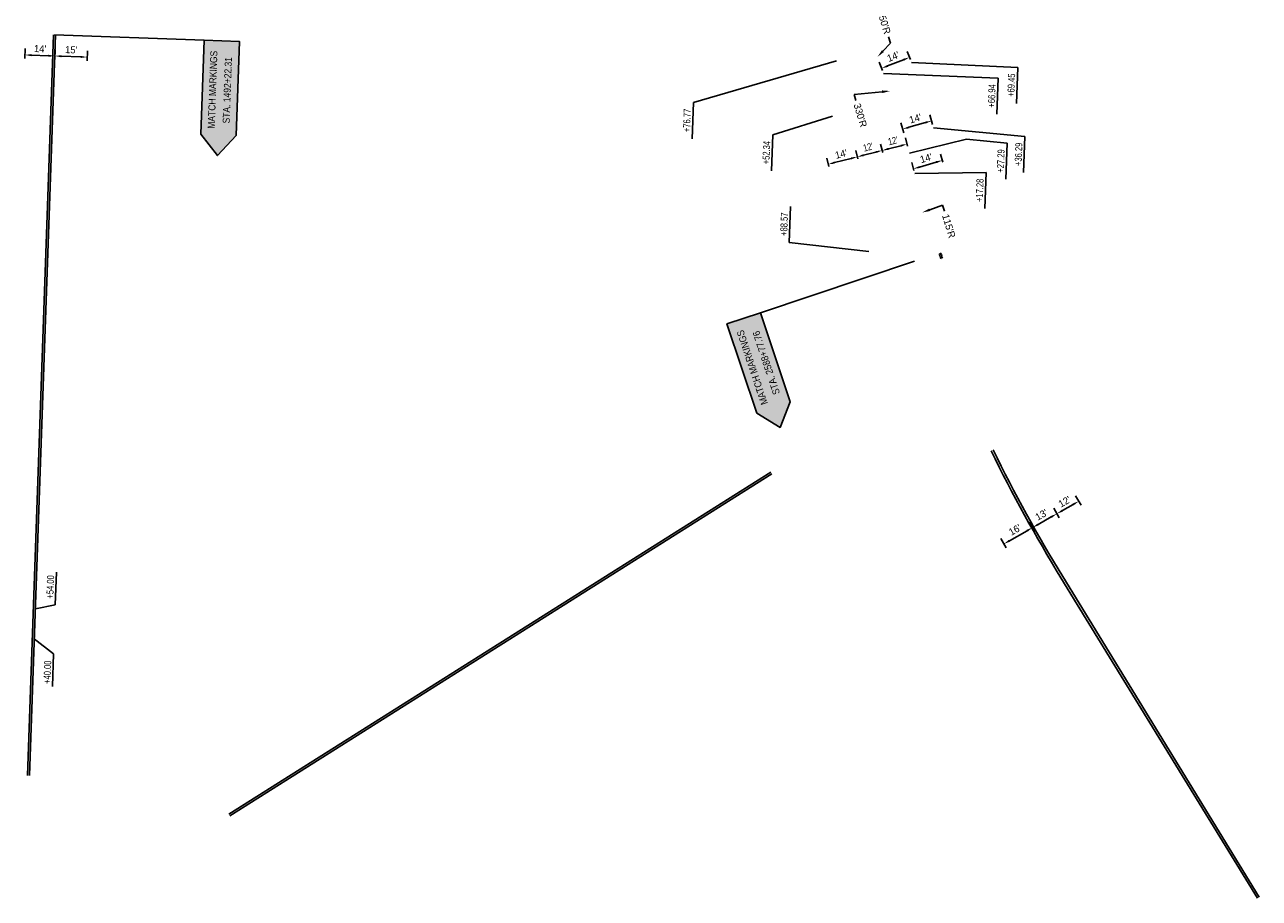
# Model space of a CAD drawing. Header units: feet. Extents: x 161304 to 161962, y 288365 to 289764.
# Tile 1 of 5: x 161385 to 161962, y 288365 to 288773. Entities that reach past the tile are written whole.
import ezdxf
from ezdxf import colors
from ezdxf.entities.mleader import LeaderData, LeaderLine
from ezdxf.math import Vec2, Vec3

# ---------------------------------------------------------------- set-up
doc = ezdxf.new("R2010")
doc.units = ezdxf.units.FT
doc.header["$MEASUREMENT"] = 0
doc.layers.add('PM_P_Text', color=3, linetype='Continuous')
doc.layers.add('PM_X_Edge_Line', color=51, linetype='Continuous')
doc.styles.add('Slanted-Normal', font='font31.shx', dxfattribs={"height": 0.1})
doc.styles.get("Standard").update_dxf_attribs({"font": 'font31.shx'})
doc.dimstyles.new('COEC', dxfattribs={"dimscale": 13.9, "dimtxt": 0.18, "dimasz": 0.18, "dimexe": 0.18, "dimexo": 0.0625, "dimgap": 0.09, "dimtad": 1, "dimzin": 0, "dimdsep": 46, "dimtxsty": 'Standard', "dimcen": 0.09, "dimclrd": 256, "dimclre": 256, "dimclrt": 256, "dimaunit": 1, "dimadec": 4, "dimazin": 0, "dimtfac": 1, "dimtofl": 0, "dimtmove": 0, "dimatfit": 3, "dimfxl": 1, "dimtolj": 1, "dimtzin": 0, "dimlwd": -1, "dimlwe": -1, "dimarcsym": 0})

# ---------------------------------------------------------------- blocks, each defined once
blk = doc.blocks.new('*D1141')
at = {"layer": 'Defpoints', "color": 0, "transparency": 16777216}
for p in [(161855.63, 288538.08), (161857.45, 288534.9), (161843.99, 288527.24)]:
    blk.add_point(p, dxfattribs=at)
at = {"layer": 'PM_P_Text', "transparency": 16777216}
for p, q in [((161856.7, 288536.2), (161854.15, 288540.69)), ((161844.79, 288531.91), (161853.03, 288536.6)), ((161843.25, 288528.55), (161840.7, 288533.03))]:
    blk.add_line(p, q, dxfattribs=at)
for points in [[(161852.78, 288537.03), (161853.27, 288536.16), (161855.63, 288538.08)], [(161844.54, 288532.34), (161845.04, 288531.47), (161842.18, 288530.42)]]:
    blk.add_solid(points, dxfattribs=at)
at = {"layer": 'PM_P_Text', "transparency": 16777216, "insert": (161847.35, 288536.99), "char_height": 3.3, "attachment_point": 5, "rotation": 29.65438}
blk.add_mtext("\\A1;16'", dxfattribs=at)
blk = doc.blocks.new('*D1142')
at = {"layer": 'Defpoints', "color": 0, "transparency": 16777216}
for p in [(161866.95, 288544.52), (161868.76, 288541.34), (161857.45, 288534.9)]:
    blk.add_point(p, dxfattribs=at)
at = {"layer": 'PM_P_Text', "transparency": 16777216}
for p, q in [((161868.02, 288542.65), (161865.46, 288547.13)), ((161856.7, 288536.2), (161854.15, 288540.69)), ((161858.24, 288539.57), (161864.34, 288543.04))]:
    blk.add_line(p, q, dxfattribs=at)
for points in [[(161857.99, 288540), (161858.49, 288539.13), (161855.63, 288538.08)], [(161864.09, 288543.47), (161864.59, 288542.6), (161866.95, 288544.52)]]:
    blk.add_solid(points, dxfattribs=at)
at = {"layer": 'PM_P_Text', "transparency": 16777216, "insert": (161859.73, 288544.04), "char_height": 3.3, "attachment_point": 5, "rotation": 29.65438}
blk.add_mtext("\\A1;13'", dxfattribs=at)
blk = doc.blocks.new('*D1143')
at = {"layer": 'Defpoints', "color": 0, "transparency": 16777216}
for p in [(161877.21, 288550.36), (161879.02, 288547.18), (161868.76, 288541.34)]:
    blk.add_point(p, dxfattribs=at)
at = {"layer": 'PM_P_Text', "transparency": 16777216}
for p, q in [((161878.28, 288548.49), (161875.72, 288552.97)), ((161868.02, 288542.65), (161865.46, 288547.13)), ((161869.55, 288546.01), (161874.6, 288548.88))]:
    blk.add_line(p, q, dxfattribs=at)
for points in [[(161869.31, 288546.44), (161869.8, 288545.57), (161866.95, 288544.52)], [(161874.35, 288549.32), (161874.85, 288548.45), (161877.21, 288550.36)]]:
    blk.add_solid(points, dxfattribs=at)
at = {"layer": 'PM_P_Text', "transparency": 16777216, "insert": (161870.52, 288550.18), "char_height": 3.3, "attachment_point": 5, "rotation": 29.65438}
blk.add_mtext("\\A1;12'", dxfattribs=at)
blk = doc.blocks.new('*D1144')
at = {"layer": 'Defpoints', "color": 0, "transparency": 16777216}
for p in [(161398.83, 288758.38), (161384.74, 288755.66), (161398.71, 288755.17)]:
    blk.add_point(p, dxfattribs=at)
at = {"layer": 'PM_P_Text', "transparency": 16777216}
for p, q in [((161384.79, 288757.16), (161384.96, 288761.87)), ((161387.85, 288758.77), (161395.83, 288758.49)), ((161398.77, 288756.67), (161398.93, 288761.38))]:
    blk.add_line(p, q, dxfattribs=at)
for points in [[(161387.87, 288759.27), (161387.83, 288758.27), (161384.85, 288758.87)], [(161395.84, 288758.98), (161395.81, 288757.99), (161398.83, 288758.38)]]:
    blk.add_solid(points, dxfattribs=at)
at = {"layer": 'PM_P_Text', "transparency": 16777216, "insert": (161391.95, 288761.77), "char_height": 3.3, "attachment_point": 5, "rotation": 357.98341}
blk.add_mtext("\\A1;14'", dxfattribs=at)
blk = doc.blocks.new('*D1145')
at = {"layer": 'Defpoints', "color": 0, "transparency": 16777216}
for p in [(161398.71, 288755.17), (161413.8, 288754.64), (161413.91, 288757.85)]:
    blk.add_point(p, dxfattribs=at)
at = {"layer": 'PM_P_Text', "transparency": 16777216}
for p, q in [((161398.77, 288756.67), (161398.93, 288761.38)), ((161401.82, 288758.27), (161410.91, 288757.95)), ((161413.85, 288756.14), (161414.01, 288760.85))]:
    blk.add_line(p, q, dxfattribs=at)
for points in [[(161401.84, 288758.77), (161401.81, 288757.77), (161398.83, 288758.38)], [(161410.93, 288758.45), (161410.89, 288757.45), (161413.91, 288757.85)]]:
    blk.add_solid(points, dxfattribs=at)
at = {"layer": 'PM_P_Text', "transparency": 16777216, "insert": (161406.48, 288761.26), "char_height": 3.3, "attachment_point": 5, "rotation": 357.98341}
blk.add_mtext("\\A1;15'", dxfattribs=at)
blk = doc.blocks.new('*D1178')
at = {"layer": 'Defpoints', "color": 0, "transparency": 16777216}
for p in [(161798.13, 288757.72), (161799.05, 288755.36), (161786.01, 288750.27)]:
    blk.add_point(p, dxfattribs=at)
at = {"layer": 'PM_P_Text', "transparency": 16777216}
for p, q in [((161798.5, 288756.76), (161797.04, 288760.52)), ((161785.46, 288751.67), (161784, 288755.43)), ((161787.88, 288753.72), (161795.33, 288756.63))]:
    blk.add_line(p, q, dxfattribs=at)
for points in [[(161787.7, 288754.19), (161788.06, 288753.26), (161785.09, 288752.63)], [(161795.15, 288757.1), (161795.52, 288756.17), (161798.13, 288757.72)]]:
    blk.add_solid(points, dxfattribs=at)
at = {"layer": 'PM_P_Text', "transparency": 16777216, "insert": (161790.46, 288758.11), "char_height": 3.3, "attachment_point": 5, "rotation": 21.31557}
blk.add_mtext("\\A1;14'", dxfattribs=at)
blk = doc.blocks.new('*D1179')
at = {"layer": 'Defpoints', "color": 0, "transparency": 16777216}
for p in [(161808.42, 288728.07), (161809.33, 288724.88), (161795.87, 288721.04)]:
    blk.add_point(p, dxfattribs=at)
at = {"layer": 'PM_P_Text', "transparency": 16777216}
for p, q in [((161808.92, 288726.33), (161807.59, 288730.96)), ((161795.45, 288722.48), (161794.13, 288727.11)), ((161797.84, 288725.05), (161805.53, 288727.25))]:
    blk.add_line(p, q, dxfattribs=at)
for points in [[(161797.7, 288725.53), (161797.98, 288724.57), (161794.96, 288724.22)], [(161805.39, 288727.73), (161805.67, 288726.77), (161808.42, 288728.07)]]:
    blk.add_solid(points, dxfattribs=at)
at = {"layer": 'PM_P_Text', "transparency": 16777216, "insert": (161800.82, 288729.18), "char_height": 3.3, "attachment_point": 5, "rotation": 15.95695}
blk.add_mtext("\\A1;14'", dxfattribs=at)
blk = doc.blocks.new('*D1180')
at = {"layer": 'Defpoints', "color": 0, "transparency": 16777216}
for p in [(161813.5, 288709.6), (161814.15, 288707.35), (161800.6, 288703.43)]:
    blk.add_point(p, dxfattribs=at)
at = {"layer": 'PM_P_Text', "transparency": 16777216}
for p, q in [((161813.73, 288708.79), (161812.66, 288712.48)), ((161800.18, 288704.87), (161799.12, 288708.56)), ((161802.83, 288706.51), (161810.61, 288708.76))]:
    blk.add_line(p, q, dxfattribs=at)
for points in [[(161802.69, 288706.99), (161802.97, 288706.03), (161799.95, 288705.68)], [(161810.47, 288709.24), (161810.75, 288708.28), (161813.5, 288709.6)]]:
    blk.add_solid(points, dxfattribs=at)
at = {"layer": 'PM_P_Text', "transparency": 16777216, "insert": (161805.85, 288710.66), "char_height": 3.3, "attachment_point": 5, "rotation": 16.14626}
blk.add_mtext("\\A1;14'", dxfattribs=at)
blk = doc.blocks.new('*D1181')
at = {"layer": 'Defpoints', "color": 0, "transparency": 16777216}
for p in [(161773.72, 288711.27), (161774.35, 288708.81), (161760.79, 288705.34)]:
    blk.add_point(p, dxfattribs=at)
at = {"layer": 'PM_P_Text', "transparency": 16777216}
for p, q in [((161773.98, 288710.27), (161772.98, 288714.18)), ((161760.42, 288706.8), (161759.42, 288710.71)), ((161763.07, 288708.54), (161770.82, 288710.53))]:
    blk.add_line(p, q, dxfattribs=at)
for points in [[(161762.94, 288709.03), (161763.19, 288708.06), (161760.16, 288707.8)], [(161770.69, 288711.01), (161770.94, 288710.04), (161773.72, 288711.27)]]:
    blk.add_solid(points, dxfattribs=at)
at = {"layer": 'PM_P_Text', "transparency": 16777216, "insert": (161766.16, 288712.59), "char_height": 3.3, "attachment_point": 5, "rotation": 14.34677}
blk.add_mtext("\\A1;14'", dxfattribs=at)
blk = doc.blocks.new('*D1182')
at = {"layer": 'Defpoints', "color": 0, "transparency": 16777216}
for p in [(161785.35, 288714.24), (161774.35, 288708.81), (161785.98, 288711.79)]:
    blk.add_point(p, dxfattribs=at)
at = {"layer": 'PM_P_Text', "transparency": 16777216}
for p, q in [((161773.98, 288710.27), (161772.98, 288714.18)), ((161776.63, 288712.01), (161782.44, 288713.5)), ((161785.61, 288713.24), (161784.61, 288717.15))]:
    blk.add_line(p, q, dxfattribs=at)
for points in [[(161776.51, 288712.5), (161776.75, 288711.53), (161773.72, 288711.27)], [(161782.32, 288713.98), (161782.57, 288713.02), (161785.35, 288714.24)]]:
    blk.add_solid(points, dxfattribs=at)
at = {"layer": 'PM_P_Text', "transparency": 16777216, "insert": (161778.76, 288715.81), "char_height": 3.3, "attachment_point": 5, "rotation": 14.34677}
blk.add_mtext("\\A1;{\\W0.8;12'}", dxfattribs=at)
blk = doc.blocks.new('*D1183')
at = {"layer": 'Defpoints', "color": 0, "transparency": 16777216}
for p in [(161796.97, 288717.21), (161797.6, 288714.76), (161785.98, 288711.79)]:
    blk.add_point(p, dxfattribs=at)
at = {"layer": 'PM_P_Text', "transparency": 16777216}
for p, q in [((161797.22, 288716.21), (161796.22, 288720.12)), ((161785.61, 288713.24), (161784.61, 288717.15)), ((161788.26, 288714.99), (161794.06, 288716.47))]:
    blk.add_line(p, q, dxfattribs=at)
for points in [[(161788.13, 288715.47), (161788.38, 288714.5), (161785.35, 288714.24)], [(161793.94, 288716.96), (161794.18, 288715.99), (161796.97, 288717.21)]]:
    blk.add_solid(points, dxfattribs=at)
at = {"layer": 'PM_P_Text', "transparency": 16777216, "insert": (161790.38, 288718.78), "char_height": 3.3, "attachment_point": 5, "rotation": 14.34677}
blk.add_mtext("\\A1;{\\W0.8;12'}", dxfattribs=at)

msp = doc.modelspace()

# ---------------------------------------------------------------- hatches: boundary and pattern name
at = {"layer": 'PM_P_Text'}
h = msp.add_hatch(color=255, dxfattribs=at)
h.dxf.hatch_style = 1
h.paths.add_polyline_path([(161466.961, 288721.886), (161474.89, 288711.851), (161483.504, 288721.304), (161485.05, 288765.222), (161468.508, 288765.804)])
h = msp.add_hatch(color=255, dxfattribs=at)
h.dxf.hatch_style = 1
h.paths.add_polyline_path([(161726.71, 288591.489), (161737.648, 288584.861), (161742.411, 288596.73), (161728.495, 288638.414), (161712.794, 288633.172)])

# ---------------------------------------------------------------- linework, layer by layer
at = {"layer": 'PM_P_Text', "flags": 128}
for points in [[(161398.673, 288768.263), (161468.508, 288765.804)], [(161763.93, 288756.041), (161697.128, 288736.583)], [(161799.05, 288755.359), (161848.64, 288753.074)], [(161848.03, 288736.195), (161848.64, 288753.074)], [(161786.008, 288750.27), (161839.529, 288748.076)], [(161838.919, 288731.197), (161839.529, 288748.076)], [(161696.518, 288719.704), (161697.128, 288736.583)], [(161762.056, 288730.186), (161734.228, 288721.598)], [(161809.316, 288724.809), (161852.031, 288720.775)], [(161733.619, 288704.719), (161734.228, 288721.598)], [(161798.071, 288712.938), (161824.769, 288719.515), (161843.734, 288717.653)], [(161851.421, 288703.897), (161852.031, 288720.775)], [(161843.124, 288700.774), (161843.734, 288717.653)], [(161800.601, 288703.429), (161833.886, 288703.949)], [(161833.277, 288687.07), (161833.886, 288703.949)], [(161741.924, 288671.251), (161742.533, 288688.13)], [(161779.059, 288666.992), (161741.924, 288671.251)], [(161800.501, 288662.453), (161728.495, 288638.414)], [(161398.987, 288501.962), (161399.523, 288517.198)], [(161389.731, 288500.106), (161398.987, 288501.962)], [(161389.239, 288486.114), (161398.256, 288479.005)], [(161397.719, 288463.769), (161398.256, 288479.005)]]:
    msp.add_lwpolyline(points, dxfattribs=at)
for points in [[(161466.961, 288721.886), (161468.508, 288765.804), (161485.05, 288765.222), (161483.504, 288721.304), (161474.89, 288711.851)], [(161726.71, 288591.489), (161712.794, 288633.172), (161728.495, 288638.414), (161742.411, 288596.73), (161737.648, 288584.861)]]:
    msp.add_lwpolyline(points, close=True, dxfattribs=at)
at = {"layer": 'PM_P_Text', "elevation": 960.027, "flags": 128}
for points in [[(161811.743, 288665.965), (161813.29, 288665.289)], [(161812.179, 288664.854), (161812.855, 288666.4)], [(161812.181, 288664.72), (161813.727, 288664.044)], [(161812.616, 288663.609), (161813.292, 288665.155)]]:
    msp.add_lwpolyline(points, dxfattribs=at)
at = {"layer": 'PM_X_Edge_Line', "flags": 128}
for points in [[(161398.173, 288768.281), (161385.989, 288422.234)], [(161399.173, 288768.245), (161386.988, 288422.199)], [(161480.078, 288404.243), (161733.32, 288564.024)], [(161480.612, 288403.398), (161733.854, 288563.179)]]:
    msp.add_lwpolyline(points, dxfattribs=at)
for points in [[(161836.228, 288573.943, 0.0236292), (161868.852, 288514.619), (161876.481, 288502.177), (161960.674, 288364.866)], [(161837.126, 288574.383, 0.0236292), (161869.704, 288515.142), (161877.334, 288502.7), (161961.527, 288365.389)]]:
    msp.add_lwpolyline(points, format="xyb", dxfattribs=at)

# ---------------------------------------------------------------- texts
at = {"layer": 'PM_P_Text', "char_height": 3.3, "attachment_point": 5, "line_spacing_factor": 1.25}
for s, insert, rotation in [('{\\W0.9;MATCH MARKINGS\\PSTA. 1492+22.31}', (161475.969, 288742.495), 87.983408), ('{\\W0.9;MATCH MARKINGS\\PSTA. 2588+77.76}', (161727.938, 288613.946), 108.461779)]:
    msp.add_mtext_dynamic_manual_height_columns(s, width=91.49722, gutter_width=264, heights=[0], dxfattribs=dict(at, insert=insert, rotation=rotation))
at = {"layer": 'PM_P_Text', "char_height": 3.3, "attachment_point": 5}
for s, insert, rotation in [('{\\W0.8;+69.45}', (161845.646, 288744.732), 87.931615), ('{\\W0.8;+66.94}', (161836.535, 288739.733), 87.931615), ('{\\W0.8;+76.77}', (161694.134, 288728.24), 87.931615), ('{\\W0.8;+52.34}', (161731.235, 288713.256), 87.931615), ('{\\W0.8;+36.29}', (161849.037, 288712.433), 87.931615), ('{\\W0.8;+27.29}', (161840.74, 288709.311), 87.931615), ('{\\W0.8;+17.28}', (161830.893, 288695.606), 87.931615), ('{\\W0.8;+88.57}', (161739.54, 288679.788), 87.931615), ('{\\W0.8;+54.00}', (161396.685, 288510.353), 87.983408), ('{\\W0.8;+40.00}', (161395.358, 288470.486), 87.983408)]:
    msp.add_mtext_dynamic_manual_height_columns(s, width=10.31485, gutter_width=10, heights=[0], dxfattribs=dict(at, insert=insert, rotation=rotation))

# ---------------------------------------------------------------- dimensions: what is measured, and where the dimension line sits
at = {"layer": 'PM_P_Text'}
for p1, p2, distance, text, picture, middle in [((161384.737, 288755.664), (161398.712, 288755.172), 3.209, "14'", '*D1144', (161391.949, 288761.774)), ((161398.712, 288755.172), (161413.795, 288754.641), 3.209, "15'", '*D1145', (161406.478, 288761.262)), ((161786.008, 288750.27), (161799.05, 288755.359), 2.536, "14'", '*D1178', (161790.462, 288758.111)), ((161795.867, 288721.035), (161809.328, 288724.884), 3.316, "14'", '*D1179', (161800.82, 288729.177)), ((161774.351, 288708.813), (161785.977, 288711.786), 2.536, "{\\W0.8;12'}", '*D1182', (161778.755, 288715.808)), ((161785.977, 288711.786), (161797.595, 288714.758), 2.536, "{\\W0.8;12'}", '*D1183', (161790.377, 288718.78)), ((161760.788, 288705.344), (161774.351, 288708.813), 2.536, "14'", '*D1181', (161766.161, 288712.587)), ((161800.601, 288703.429), (161814.146, 288707.35), 2.341, "14'", '*D1180', (161805.847, 288710.664)), ((161868.758, 288541.342), (161879.02, 288547.184), 3.66, "12'", '*D1143', (161870.52, 288550.181)), ((161857.445, 288534.901), (161868.758, 288541.342), 3.66, "13'", '*D1142', (161859.733, 288544.04)), ((161843.993, 288527.242), (161857.445, 288534.901), 3.66, "16'", '*D1141', (161847.35, 288536.99))]:
    dim = msp.add_aligned_dim(p1=p1, p2=p2, distance=distance, text=text, dimstyle='COEC', override={"dimscale": 30, "dimtxt": 0.11, "dimasz": 0.1, "dimexe": 0.1, "dimexo": 0.05, "dimgap": 0.05}, dxfattribs=at)
    dim.commit()
    dim.dimension.update_dxf_attribs({"geometry": picture, "text_midpoint": middle})

# ---------------------------------------------------------------- leaders
ml = msp.add_multileader_mtext('Standard', dxfattribs=at)
ml.set_content("350'R", color=256, style='Slanted-Normal')
ml.set_leader_properties()
ml.build(insert=Vec2(0, 0))
ml.multileader.update_dxf_attribs({"dogleg_length": 0.1, "arrow_head_size": 3.75, "scale": 30})
ctx = ml.context
ctx.base_point, ctx.scale, ctx.char_height, ctx.arrow_head_size, ctx.landing_gap_size, ctx.plane_origin, ctx.plane_x_axis, ctx.plane_y_axis = Vec3(161783.662, 288782.715), 30, 3.3, 3.75, 1.5, Vec3(161788.912, 288713.91), Vec3(0.2870699, -0.9579096), Vec3(0.9579096, 0.2870699)
ctx.text_align_type = 2
notes = []
notes.append((ctx, [(1, (1, 1, 0), (161789.151, 288764.399), (-0.2870699, 0.9579096), 3, [(0, [(161783.125, 288757.922)], 0, [])])]))
ctx.mtext.insert, ctx.mtext.text_direction, ctx.mtext.rotation, ctx.mtext.alignment, ctx.mtext.flow_direction = Vec3(161789.44, 288769.183), Vec3(0.2870699, -0.9579096), 5.0035556, 3, 5
ml = msp.add_multileader_mtext('Standard', dxfattribs=at)
ml.set_content("330'R", color=256, style='Slanted-Normal')
ml.set_leader_properties()
ml.build(insert=Vec2(0, 0))
ml.multileader.update_dxf_attribs({"dogleg_length": 0.1, "arrow_head_size": 3.75, "scale": 30})
ctx = ml.context
ctx.base_point, ctx.scale, ctx.char_height, ctx.arrow_head_size, ctx.landing_gap_size, ctx.plane_origin, ctx.plane_x_axis, ctx.plane_y_axis = Vec3(161773.096, 288737.56), 30, 3.3, 3.75, 1.5, Vec3(161776.647, 288676.295), Vec3(0.2870699, -0.9579096), Vec3(0.9579096, 0.2870699)
notes.append((ctx, [(0, (1, 1, 0), (161772.235, 288740.434), (0.2870699, -0.9579096), 3, [(0, [(161789.101, 288742.019)], 0, [])])]))
ctx.mtext.insert, ctx.mtext.text_direction, ctx.mtext.rotation, ctx.mtext.flow_direction = Vec3(161775.107, 288736.597), Vec3(0.2870699, -0.9579096), 5.0035556, 5
ml = msp.add_multileader_mtext('Standard', dxfattribs=at)
ml.set_content("115'R", color=256, style='Slanted-Normal')
ml.set_leader_properties()
ml.build(insert=Vec2(0, 0))
ml.multileader.update_dxf_attribs({"dogleg_length": 0.1, "arrow_head_size": 3.75, "scale": 30})
ctx = ml.context
ctx.base_point, ctx.scale, ctx.char_height, ctx.arrow_head_size, ctx.landing_gap_size, ctx.plane_origin, ctx.plane_x_axis, ctx.plane_y_axis = Vec3(161814.417, 288685.809), 30, 3.3, 3.75, 1.5, Vec3(161816.24, 288627.811), Vec3(0.2870699, -0.9579096), Vec3(0.9579096, 0.2870699)
notes.append((ctx, [(0, (1, 1, 0), (161813.556, 288688.683), (0.2870699, -0.9579096), 3, [(0, [(161804.031, 288685.258)], 0, [])])]))
ctx.mtext.insert, ctx.mtext.text_direction, ctx.mtext.rotation, ctx.mtext.flow_direction = Vec3(161816.428, 288684.846), Vec3(0.2870699, -0.9579096), 5.0035556, 5
for ctx, leaders in notes:
    for number, flags, end, landing, length, lines in leaders:
        leader = LeaderData()
        leader.index, (leader.has_last_leader_line, leader.has_dogleg_vector, leader.attachment_direction) = number, flags
        leader.last_leader_point, leader.dogleg_vector, leader.dogleg_length = Vec3(end), Vec3(landing), length
        for number, points, colour, breaks in lines:
            line = LeaderLine()
            line.index, line.vertices, line.color, line.breaks = number, Vec3.list(points), colors.encode_raw_color(colour), breaks
            leader.lines.append(line)
        ctx.leaders.append(leader)

doc.saveas('drawing.dxf')
